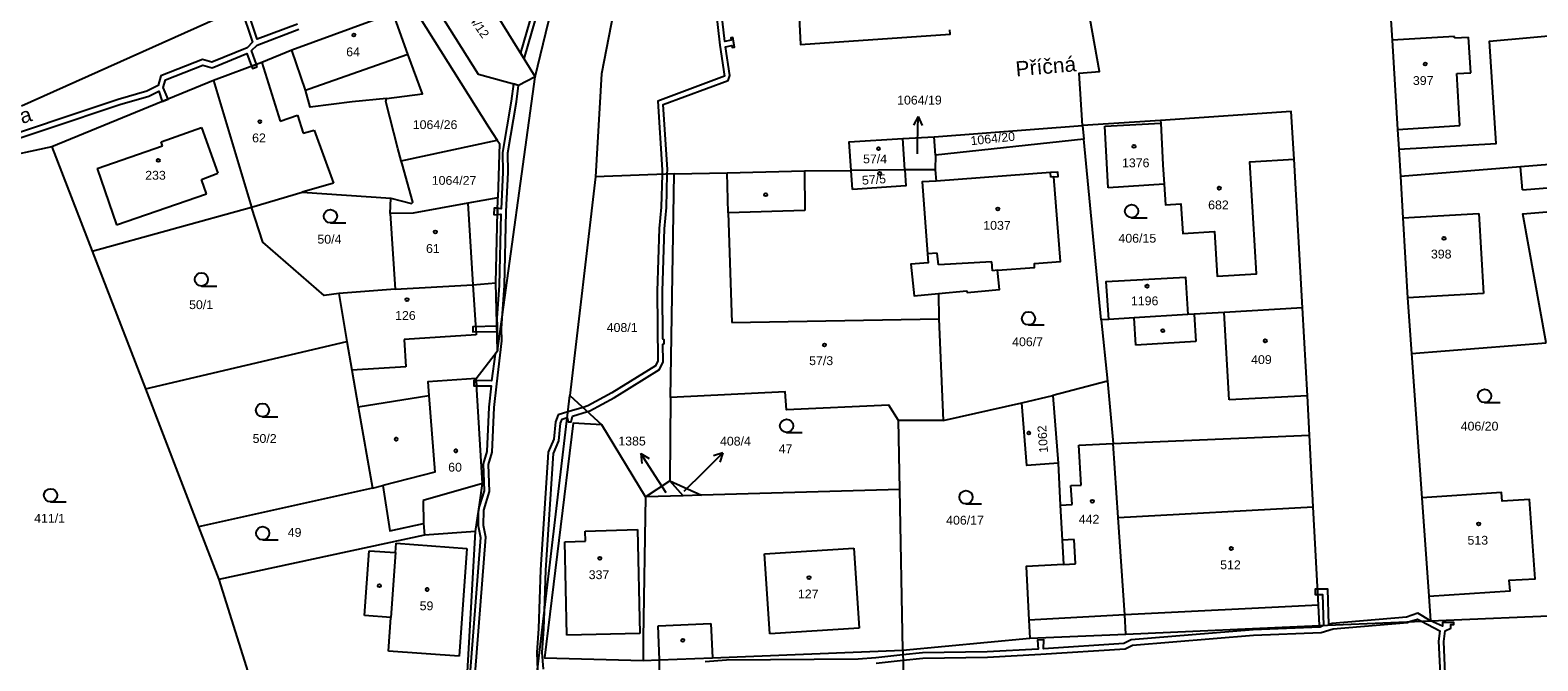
# Model space of a CAD drawing. Header units: metres. Extents: x -747283 to -746243, y -1022515 to -1021544.
# Tile 15 of 43: x -747016 to -746846, y -1021938 to -1021867. Entities that reach past the tile are written whole.
import ezdxf
from ezdxf.enums import TextEntityAlignment as Align

# ---------------------------------------------------------------- set-up
doc = ezdxf.new("R2010")
doc.units = ezdxf.units.M
doc.header["$MEASUREMENT"] = 0
for name, color, linetype in [('1', 251, 'CONTINUOUS'), ('1008', 251, 'CONTINUOUS'), ('1029', 251, 'CONTINUOUS'), ('18', 251, 'CONTINUOUS'), ('21800', 251, 'CONTINUOUS'), ('21900', 251, 'CONTINUOUS'), ('23700', 251, 'CONTINUOUS'), ('304', 251, 'CONTINUOUS'), ('402', 251, 'CONTINUOUS'), ('404', 251, 'CONTINUOUS')]:
    doc.layers.add(name, color=color, linetype=linetype)
doc.styles.add('Arial', font='arial.ttf', dxfattribs={"height": 1})
doc.styles.get("Standard").update_dxf_attribs({"font": 'arial.ttf'})

# ---------------------------------------------------------------- blocks, each defined once
blk = doc.blocks.new('4_02$0')
at = {"layer": '404', "linetype": 'Continuous'}
blk.add_circle((-0.01, 0), 0.175, dxfattribs=at)
blk = doc.blocks.new('1029$2')
at = {"layer": '1029', "color": 0, "linetype": 'Continuous'}
for p, q in [((0, 3), (-0.5, 2)), ((0, 0), (0, 3)), ((0, 3), (0.5, 2))]:
    blk.add_line(p, q, dxfattribs=at)
blk = doc.blocks.new('3_04$4')
at = {"layer": '304', "linetype": 'Continuous'}
blk.add_line((0.01, 0), (1.76, 0), dxfattribs=at)
blk.add_circle((0.01, 0.75), 0.75, dxfattribs=at)
blk = doc.blocks.new('$14')
at = {"layer": '1', "linetype": 'Continuous'}
for points in [[(-26.01, -60.015), (-26.16, -58.135), (-25.95, -55.475), (-25.89, -53.465), (-25.75, -48.815), (-24.87, -35.605), (-24.25, -34.165), (-24.07, -32.175), (-23.89, -31.725), (-23.31, -31.555), (-23.22, -32.045), (-22.87, -32.045), (-22.73, -31.385), (-21.02, -30.875), (-20.75, -30.795), (-17.95, -29.275), (-12.86, -26.095), (-12.47, -25.255), (-12.49, -23.255), (-12.36, -23.155), (-12.36, -22.755), (-12.49, -22.655), (-12.55, -17.225), (-12.32, -10.175), (-12.1, -7.785), (-11.99, -3.995), (-11.98, -3.485), (-12.45, 3.875), (-5.11, 6.615), (-4.93, 7.165), (-5.39, 10.425), (-4.68, 10.585), (-4.64, 10.355), (-4.39, 10.395), (-4.56, 11.465), (-4.81, 11.425), (-4.77, 11.175), (-5.47, 11.015), (-6.23, 17.635)], [(-25.49, 20.565), (-28.62, 9.735), (-28.2, 9.045), (-24.79, 20.845)], [(-6.83, 17.615), (-6.03, 10.615), (-5.53, 7.095), (-13.07, 4.275), (-12.58, -3.505), (-12.59, -4.015), (-12.7, -7.745), (-12.92, -10.135), (-13.15, -17.225), (-13.07, -25.135), (-13.32, -25.675), (-18.25, -28.755), (-20.99, -30.235), (-21.53, -30.395), (-23.23, -30.905), (-24.33, -31.225), (-24.65, -32.035), (-24.83, -34.005), (-25.47, -35.465), (-26.35, -48.795), (-26.55, -55.435), (-26.76, -58.135), (-26.68, -60.145)], [(-33.91, -62.965), (-32.54, -45.075), (-32.8, -43.765), (-32.77, -42.015), (-32.12, -39.935), (-32.24, -36.875), (-31.82, -35.475), (-31.6, -30.425), (-31.3, -27.715), (-30.7, -22.865), (-30.77, -21.485), (-30.69, -20.335), (-30.43, -16.605), (-30.21, -8.235), (-29.99, -3.815), (-30.04, -1.575), (-29.06, 4.185), (-28.82, 6.055), (-29.4, 6.215), (-29.66, 4.265), (-30.64, -1.535), (-30.59, -3.815), (-30.8, -7.915), (-31.19, -7.845), (-31.21, -8.575), (-30.82, -8.515), (-31.03, -16.585), (-31.29, -20.275), (-31.26, -21.185), (-31.19, -23.995), (-31.49, -24.385), (-31.87, -27.385), (-33.61, -27.355), (-33.57, -27.955), (-31.93, -27.975), (-32.2, -30.385), (-32.42, -35.375), (-32.84, -36.795), (-32.72, -39.855), (-33.28, -41.635), (-33.38, -42.285), (-33.4, -43.825), (-33.14, -45.115), (-34.48, -62.605)], [(76.05, -60.575), (75.88, -56.895), (76.02, -55.705), (76.69, -55.375), (76.69, -54.995), (77.03, -54.985), (77.02, -54.735), (77.02, -54.735), (75.74, -54.765), (75.74, -55.165), (74.39, -54.545), (72.95, -53.695), (71.65, -54.135), (63.23, -54.865), (62.87, -54.975), (62.74, -50.975), (61.59, -50.985), (61.31, -50.985), (61.31, -51.585), (61.63, -51.585), (62.16, -51.575), (62.27, -55.075), (61.89, -55.275), (54.32, -55.595), (40.51, -56.725), (39.67, -57.115), (30.57, -57.725), (30.62, -56.695), (29.9, -56.735), (29.97, -57.765), (24.21, -58.075), (16.88, -58.175), (14.68, -58.415), (11.6, -58.755), (9.61, -58.905), (-5.29, -59.005), (-7.7, -59.215)], [(11.66, -59.355), (14.69, -59.015), (16.92, -58.775), (24.23, -58.675), (30.29, -58.345), (39.83, -57.715), (40.67, -57.305), (54.36, -56.195), (61.99, -55.875), (63.35, -55.465), (71.77, -54.735), (72.01, -54.645), (72.89, -54.355), (73.35, -54.595), (75.42, -55.675), (75.28, -56.875), (75.46, -60.615)]]:
    blk.add_lwpolyline(points, dxfattribs=at)

msp = doc.modelspace()

# ---------------------------------------------------------------- linework, layer by layer
at = {"layer": '1029'}
for p, q in [((-746915.83, -1021880.53), (-746915.81, -1021879.3)), ((-746944.26, -1021918.9), (-746945.51, -1021916.98)), ((-746942.21, -1021918.73), (-746939.95, -1021916.49))]:
    msp.add_line(p, q, dxfattribs=at)
at = {"layer": '21800'}
for p, q in [((-746855.05, -1021867.25), (-746862.09, -1021867.67)), ((-746855.04, -1021867.4), (-746855.05, -1021867.25)), ((-746855.04, -1021867.4), (-746853.45, -1021867.3)), ((-746853.21, -1021871.35), (-746853.45, -1021867.3)), ((-746984.67, -1021873.18), (-746973.48, -1021869.24)), ((-746990.02, -1021870.17), (-746987.95, -1021876.82)), ((-746854.8, -1021871.44), (-746853.21, -1021871.35)), ((-746854.45, -1021877.33), (-746854.8, -1021871.44)), ((-746985.07, -1021873.32), (-746984.67, -1021873.18)), ((-747001.42, -1021879.16), (-746996.85, -1021877.54)), ((-746996.85, -1021877.54), (-746995.01, -1021882.73)), ((-746987.95, -1021876.82), (-746985.99, -1021876.14)), ((-746985.99, -1021876.14), (-746985.34, -1021878.2)), ((-746861.49, -1021877.75), (-746854.45, -1021877.33)), ((-747001.25, -1021879.63), (-747001.42, -1021879.16)), ((-746985.34, -1021878.2), (-746984.11, -1021877.85)), ((-746984.11, -1021877.85), (-746981.92, -1021883.83)), ((-747008.67, -1021882.17), (-747001.25, -1021879.63)), ((-747008.67, -1021882.17), (-747006.48, -1021888.56)), ((-746996.83, -1021883.42), (-746995.01, -1021882.73)), ((-746937.23, -1021887.2), (-746937.36, -1021882.67)), ((-746928.59, -1021882.46), (-746928.57, -1021886.94)), ((-746900.74, -1021883.17), (-746900.78, -1021882.65)), ((-746847.35, -1021884.58), (-746847.56, -1021881.99)), ((-746996.27, -1021885.06), (-746996.83, -1021883.42)), ((-746981.92, -1021883.83), (-746985.44, -1021884.87)), ((-746900.39, -1021883.14), (-746900.74, -1021883.17)), ((-746847.35, -1021884.58), (-746841.27, -1021884.09)), ((-747006.48, -1021888.56), (-746996.27, -1021885.06)), ((-746966.7, -1021886.12), (-746966.14, -1021895.37)), ((-746928.57, -1021886.94), (-746937.23, -1021887.2)), ((-746937.23, -1021887.2), (-746936.84, -1021899.63)), ((-746860.89, -1021887.75), (-746852.3, -1021887.26)), ((-746852.3, -1021887.26), (-746851.78, -1021896.35)), ((-746913.58, -1021891.78), (-746914.69, -1021891.83)), ((-746913.45, -1021893.09), (-746913.58, -1021891.78)), ((-746907.4, -1021892.75), (-746913.45, -1021893.09)), ((-746907.32, -1021893.75), (-746907.4, -1021892.75)), ((-746906.75, -1021893.71), (-746907.32, -1021893.75)), ((-746966.14, -1021895.37), (-746965.77, -1021901.02)), ((-746851.78, -1021896.35), (-746860.37, -1021896.84)), ((-746936.84, -1021899.63), (-746913.4, -1021899.19)), ((-746891.1, -1021902.19), (-746891.29, -1021899.1)), ((-746884.5, -1021898.69), (-746884.32, -1021901.78)), ((-746880.54, -1021908.39), (-746881.11, -1021898.48)), ((-746965.77, -1021901.02), (-746973.92, -1021901.55)), ((-746973.92, -1021901.55), (-746973.72, -1021904.62)), ((-746884.32, -1021901.78), (-746891.1, -1021902.19)), ((-746973.72, -1021904.62), (-746979.82, -1021905.02)), ((-746979.1, -1021909.17), (-746971.12, -1021907.88)), ((-746871.7, -1021907.93), (-746880.54, -1021908.39)), ((-746897.57, -1021913.52), (-746893.67, -1021913.31)), ((-746897.31, -1021918.02), (-746897.57, -1021913.52)), ((-746965.06, -1021917.86), (-746971.75, -1021919.75)), ((-746898.45, -1021918.08), (-746897.31, -1021918.02)), ((-746898.33, -1021920.23), (-746898.45, -1021918.08)), ((-746971.75, -1021919.75), (-746971.71, -1021922.38)), ((-746899.67, -1021920.31), (-746898.33, -1021920.23)), ((-746893.1, -1021921.71), (-746871.04, -1021920.5)), ((-746953.42, -1021923.23), (-746947.5, -1021923.06)), ((-746953.39, -1021924.38), (-746953.42, -1021923.23)), ((-746947.5, -1021923.06), (-746947.25, -1021934.82)), ((-746978.41, -1021932.8), (-746977.87, -1021925.45)), ((-746977.87, -1021925.45), (-746974.9, -1021925.66)), ((-746974.9, -1021925.66), (-746974.82, -1021924.6)), ((-746974.82, -1021924.6), (-746966.81, -1021925.22)), ((-746966.81, -1021925.22), (-746967.68, -1021937.4)), ((-746955.74, -1021924.44), (-746953.39, -1021924.38)), ((-746955.5, -1021935), (-746955.74, -1021924.44)), ((-746933.12, -1021925.8), (-746923.03, -1021925.15)), ((-746923.03, -1021925.15), (-746922.43, -1021934.22)), ((-746898.09, -1021924.17), (-746899.44, -1021924.25)), ((-746897.93, -1021926.92), (-746898.09, -1021924.17)), ((-746974.9, -1021925.66), (-746975.42, -1021933.01)), ((-746932.53, -1021934.87), (-746933.12, -1021925.8)), ((-746899.28, -1021927), (-746897.93, -1021926.92)), ((-746870.45, -1021931.61), (-746892.37, -1021932.72)), ((-746975.42, -1021933.01), (-746978.41, -1021932.8)), ((-746975.7, -1021936.81), (-746975.42, -1021933.01)), ((-746945.15, -1021933.95), (-746939.19, -1021933.68)), ((-746945, -1021937.81), (-746945.15, -1021933.95)), ((-746939.19, -1021933.68), (-746939.03, -1021937.57)), ((-746892.37, -1021932.72), (-746903.22, -1021933.32)), ((-746947.25, -1021934.82), (-746955.5, -1021935)), ((-746922.43, -1021934.22), (-746932.53, -1021934.87)), ((-746967.68, -1021937.4), (-746975.7, -1021936.81))]:
    msp.add_line(p, q, dxfattribs=at)
at = {"layer": '21900'}
for p, q in [((-747017.2, -1021875.1), (-746993.72, -1021864.55)), ((-746975.15, -1021864.6), (-746986.62, -1021868.8)), ((-746995.5, -1021872.23), (-747013.78, -1021879.73)), ((-746995.5, -1021872.23), (-746991.18, -1021886.56)), ((-746913.93, -1021878.58), (-746897.14, -1021877.33)), ((-746888.31, -1021876.74), (-746897.14, -1021877.33)), ((-746897.14, -1021877.33), (-746897, -1021878.87)), ((-746894.61, -1021877.38), (-746888.29, -1021877.04)), ((-746894.23, -1021884.37), (-746894.61, -1021877.38)), ((-746888.31, -1021876.74), (-746888.29, -1021877.04)), ((-746974.24, -1021881.3), (-746963.37, -1021878.96)), ((-746917.49, -1021878.8), (-746913.93, -1021878.58)), ((-746917.25, -1021882.35), (-746917.49, -1021878.8)), ((-746913.78, -1021880.68), (-746913.93, -1021878.58)), ((-746897, -1021878.87), (-746913.78, -1021880.68)), ((-746895.02, -1021899.31), (-746897, -1021878.87)), ((-747013.78, -1021879.73), (-747023.58, -1021881.83)), ((-747013.78, -1021879.73), (-747009.22, -1021891.54)), ((-746913.78, -1021880.68), (-746913.8, -1021882.32)), ((-746872.23, -1021897.94), (-746873.21, -1021881.13)), ((-746861.36, -1021879.98), (-746861.17, -1021883.08)), ((-746943.34, -1021882.8), (-746952.27, -1021883.14)), ((-746943.76, -1021908.11), (-746943.34, -1021882.8)), ((-746917.25, -1021882.35), (-746923.33, -1021882.41)), ((-746923.19, -1021884.57), (-746923.33, -1021882.41)), ((-746913.8, -1021882.32), (-746917.25, -1021882.35)), ((-746913.8, -1021882.32), (-746913.72, -1021883.6)), ((-746952.27, -1021883.14), (-746955.15, -1021907.87)), ((-746887.9, -1021883.97), (-746894.23, -1021884.37)), ((-746975.5, -1021887.27), (-746975.42, -1021885.53)), ((-746963.53, -1021895.11), (-746963.3, -1021885.5)), ((-747009.22, -1021891.54), (-746991.18, -1021886.56)), ((-746975.5, -1021887.27), (-746974.93, -1021895.85)), ((-747009.22, -1021891.54), (-747003.2, -1021907.14)), ((-746974.93, -1021895.85), (-746981.32, -1021896.34)), ((-746981.32, -1021896.34), (-746980.38, -1021901.75)), ((-746963.33, -1021902.83), (-746963.53, -1021895.11)), ((-746894.18, -1021899.27), (-746895.02, -1021899.31)), ((-746895.02, -1021899.31), (-746894.32, -1021906.24)), ((-747003.2, -1021907.14), (-746980.38, -1021901.75)), ((-746965.76, -1021905.95), (-746963.33, -1021902.83)), ((-746859.92, -1021903.11), (-746844.67, -1021901.92)), ((-746859.92, -1021903.11), (-746858.75, -1021919.47)), ((-746894.32, -1021906.24), (-746900.51, -1021907.88)), ((-746894.32, -1021906.24), (-746893.67, -1021913.31)), ((-747003.2, -1021907.14), (-746997.18, -1021922.74)), ((-746955.15, -1021907.87), (-746951.54, -1021911.21)), ((-746943.76, -1021908.11), (-746943.84, -1021917.53)), ((-746904, -1021908.73), (-746900.51, -1021907.88)), ((-746900.51, -1021907.88), (-746899.88, -1021915.55)), ((-746912.92, -1021910.73), (-746904, -1021908.73)), ((-746946.6, -1021919.36), (-746951.54, -1021911.21)), ((-746917.82, -1021918.52), (-746917.97, -1021910.71)), ((-746912.92, -1021910.73), (-746917.97, -1021910.71)), ((-746893.67, -1021913.31), (-746871.47, -1021912.38)), ((-746977.51, -1021918.37), (-746997.18, -1021922.74)), ((-746977.51, -1021918.37), (-746976.34, -1021918.07)), ((-746946.6, -1021919.36), (-746943.84, -1021917.53)), ((-746943.84, -1021917.53), (-746940.25, -1021919.16)), ((-746942.33, -1021919.23), (-746943.84, -1021917.53)), ((-746917.82, -1021918.52), (-746940.25, -1021919.16)), ((-746917.47, -1021936.72), (-746917.82, -1021918.52)), ((-746942.33, -1021919.23), (-746946.6, -1021919.36)), ((-746940.25, -1021919.16), (-746942.33, -1021919.23)), ((-746858.75, -1021919.47), (-746857.95, -1021930.58)), ((-746997.18, -1021922.74), (-746994.88, -1021928.7)), ((-746971.6, -1021923.7), (-746994.88, -1021928.7)), ((-746965.83, -1021923.26), (-746971.6, -1021923.7)), ((-746966.92, -1021942.16), (-746965.83, -1021923.26)), ((-746994.88, -1021928.7), (-746990.33, -1021943.21)), ((-746857.95, -1021930.58), (-746857.75, -1021933.38)), ((-746892.23, -1021934.89), (-746870.33, -1021933.93)), ((-746870.33, -1021933.93), (-746857.75, -1021933.38)), ((-746857.75, -1021933.38), (-746839.07, -1021932.58)), ((-746917.47, -1021936.72), (-746903.1, -1021935.35)), ((-746903.1, -1021935.35), (-746892.23, -1021934.89)), ((-746946.87, -1021937.88), (-746945, -1021937.81))]:
    msp.add_line(p, q, dxfattribs=at)
for points in [[(-746867.82, -1021764.98), (-746880.68, -1021775.51), (-746890.2, -1021784.3), (-746898.2, -1021791.99), (-746930.28, -1021826.31), (-746947.82, -1021852.02), (-746951.56, -1021871.47), (-746952.27, -1021883.14)], [(-746963.33, -1021902.83), (-746959.09, -1021871.82), (-746953.88, -1021850.29), (-746940.54, -1021826.94)], [(-746959.09, -1021871.82), (-746960.96, -1021872.78), (-746965.48, -1021871.54), (-746971.74, -1021861.63), (-746967.14, -1021858.74), (-746959.09, -1021871.82)], [(-746929.54, -1021858.24), (-746929.04, -1021868.13), (-746912.11, -1021866.96), (-746912.15, -1021866.5)], [(-746975.15, -1021864.6), (-746972.94, -1021863.86), (-746964.35, -1021877.48), (-746963.37, -1021878.96)], [(-746862.35, -1021863.61), (-746862.09, -1021867.67), (-746861.49, -1021877.75), (-746861.36, -1021879.98)], [(-746975.91, -1021874.25), (-746971.84, -1021873.74), (-746973.48, -1021869.24), (-746975.15, -1021864.6)], [(-746897.14, -1021877.33), (-746897.53, -1021871.39), (-746895.22, -1021871.2), (-746896.29, -1021865.31)], [(-746861.36, -1021879.98), (-746850.34, -1021879.36), (-746851.1, -1021867.75), (-746837.28, -1021866.54), (-746836.68, -1021871.52), (-746831.1, -1021871.01)], [(-746986.62, -1021868.8), (-746990.02, -1021870.17), (-746995.5, -1021872.23)], [(-746975.91, -1021874.25), (-746979.8, -1021874.64), (-746984.55, -1021875.25), (-746985.07, -1021873.32), (-746986.62, -1021868.8)], [(-746974.24, -1021881.3), (-746974.63, -1021879.92), (-746975.98, -1021874.58), (-746975.91, -1021874.25)], [(-746873.21, -1021881.13), (-746873.52, -1021875.74), (-746888.31, -1021876.74)], [(-746888.29, -1021877.04), (-746888.04, -1021881.76), (-746887.9, -1021883.97)], [(-746963.37, -1021878.96), (-746963.12, -1021879.34), (-746963.3, -1021885.5)], [(-746923.33, -1021882.41), (-746923.55, -1021879.18), (-746917.49, -1021878.8)], [(-746887.9, -1021883.97), (-746887.75, -1021886.31), (-746886, -1021886.2), (-746885.79, -1021889.54), (-746882.21, -1021889.31), (-746881.9, -1021894.36), (-746877.45, -1021894.09), (-746878.21, -1021881.43), (-746873.21, -1021881.13)], [(-746829.22, -1021880.51), (-746841.48, -1021881.5), (-746847.56, -1021881.99), (-746861.17, -1021883.08)], [(-746975.42, -1021885.53), (-746973.08, -1021886.15), (-746972.91, -1021886), (-746974.14, -1021881.65), (-746974.24, -1021881.3)], [(-746943.34, -1021882.8), (-746937.36, -1021882.67), (-746928.59, -1021882.46), (-746923.33, -1021882.41)], [(-746917.25, -1021882.35), (-746917.13, -1021884.16), (-746923.19, -1021884.57)], [(-746913.45, -1021896.35), (-746910.24, -1021896.04), (-746910.21, -1021896.22), (-746906.54, -1021895.87), (-746906.75, -1021893.71), (-746902.56, -1021893.39), (-746902.59, -1021892.94), (-746899.64, -1021892.72), (-746900.39, -1021883.14), (-746899.89, -1021883.1), (-746899.93, -1021882.58), (-746900.78, -1021882.65), (-746913.72, -1021883.6)], [(-746913.72, -1021883.6), (-746915.3, -1021883.71), (-746914.69, -1021891.83), (-746914.61, -1021892.86), (-746916.56, -1021893.03), (-746916.2, -1021896.61), (-746913.45, -1021896.35)], [(-746861.17, -1021883.08), (-746860.89, -1021887.75), (-746860.37, -1021896.84), (-746859.92, -1021903.11)], [(-746991.18, -1021886.56), (-746985.44, -1021884.87), (-746975.42, -1021885.53)], [(-746963.3, -1021885.5), (-746966.7, -1021886.12), (-746972.9, -1021887.24), (-746975.5, -1021887.27)], [(-746844.67, -1021901.92), (-746847.31, -1021887.33), (-746828.18, -1021885.72)], [(-746981.32, -1021896.34), (-746982.97, -1021896.57), (-746989.91, -1021890.54), (-746991.18, -1021886.56)], [(-746894.18, -1021899.27), (-746894.47, -1021894.99), (-746885.48, -1021894.48), (-746885.24, -1021898.72)], [(-746974.93, -1021895.85), (-746966.14, -1021895.37), (-746963.53, -1021895.11)], [(-746913.45, -1021896.35), (-746913.4, -1021899.19), (-746912.92, -1021910.73)], [(-746872.23, -1021897.94), (-746881.11, -1021898.48), (-746884.5, -1021898.69), (-746885.24, -1021898.72)], [(-746871.47, -1021912.38), (-746871.7, -1021907.93), (-746872.23, -1021897.94)], [(-746885.24, -1021898.72), (-746891.29, -1021899.1), (-746894.18, -1021899.27)], [(-746980.38, -1021901.75), (-746979.82, -1021905.02), (-746979.1, -1021909.17), (-746977.51, -1021918.37)], [(-746965.76, -1021905.95), (-746971.24, -1021906.32), (-746971.12, -1021907.88), (-746970.44, -1021916.56), (-746976.34, -1021918.07)], [(-746965.83, -1021923.26), (-746965.35, -1021919.99), (-746965.06, -1021917.86), (-746965.76, -1021905.95)], [(-746960.15, -1021958.55), (-746959.6, -1021945.62), (-746955.15, -1021907.87)], [(-746917.97, -1021910.71), (-746919.05, -1021908.97), (-746930.65, -1021909.5), (-746930.78, -1021907.46), (-746943.76, -1021908.11)], [(-746899.88, -1021915.55), (-746903.43, -1021915.81), (-746904, -1021908.73)], [(-746951.54, -1021911.21), (-746954.8, -1021911.03), (-746958.02, -1021937.58), (-746946.87, -1021937.88)], [(-746892.23, -1021934.89), (-746892.37, -1021932.72), (-746893.1, -1021921.71), (-746893.67, -1021913.31)], [(-746870.33, -1021933.93), (-746870.45, -1021931.61), (-746871.04, -1021920.5), (-746871.47, -1021912.38)], [(-746899.88, -1021915.55), (-746899.67, -1021920.31), (-746899.44, -1021924.25), (-746899.28, -1021927), (-746903.53, -1021927.25), (-746903.22, -1021933.32), (-746903.1, -1021935.35)], [(-746976.34, -1021918.07), (-746975.55, -1021923.22), (-746971.71, -1021922.38), (-746971.6, -1021923.7)], [(-746946.6, -1021919.36), (-746946.85, -1021935.34), (-746946.87, -1021937.88)], [(-746857.95, -1021930.58), (-746848.75, -1021930.01), (-746848.85, -1021928.77), (-746845.92, -1021928.62), (-746846.55, -1021919.66), (-746849.64, -1021919.84), (-746849.72, -1021918.86), (-746858.75, -1021919.47)], [(-746945, -1021937.81), (-746939.03, -1021937.57), (-746917.47, -1021936.72)], [(-746917.47, -1021936.72), (-746917.34, -1021943.45), (-746944.94, -1021944.78), (-746945, -1021937.81)]]:
    msp.add_lwpolyline(points, dxfattribs=at)
at = {"layer": '23700'}
for points in [[(-746992.39, -1021863.95), (-746991.07, -1021867.87), (-746991.69, -1021868.51), (-746995.66, -1021870.14), (-746996.72, -1021869.84), (-747001.43, -1021871.71), (-747001.74, -1021872.8), (-747003.03, -1021873.43), (-747006.27, -1021874.37), (-747022.23, -1021879.7)], [(-746985.97, -1021865.84), (-746990.54, -1021867.56), (-746991.84, -1021863.7)], [(-747022.33, -1021880.37), (-747006.09, -1021874.95), (-747002.81, -1021873.99), (-747001.66, -1021873.43), (-747001.28, -1021874.6), (-747000.63, -1021874.33), (-747001.17, -1021873), (-747000.93, -1021872.15), (-746996.68, -1021870.48), (-746995.62, -1021870.78), (-746991.7, -1021869.16), (-746991.19, -1021870.61), (-746990.63, -1021870.4), (-746991.17, -1021868.83), (-746990.56, -1021868.21), (-746985.83, -1021866.42)]]:
    msp.add_lwpolyline(points, dxfattribs=at)
for points in [[(-746990.53, -1021870.68), (-746990.63, -1021870.4), (-746991.19, -1021870.61), (-746991.09, -1021870.88), (-746990.53, -1021870.68)], [(-746963.35, -1021887.41), (-746963.33, -1021886.68), (-746963.73, -1021886.67), (-746963.75, -1021887.4), (-746963.35, -1021887.41)], [(-746963.39, -1021900.62), (-746963.4, -1021900.02), (-746966.15, -1021900.09), (-746966.13, -1021900.69), (-746963.39, -1021900.62)], [(-746965.71, -1021906.79), (-746965.75, -1021906.19), (-746966.03, -1021906.19), (-746966.03, -1021906.79), (-746965.71, -1021906.79)]]:
    msp.add_lwpolyline(points, close=True, dxfattribs=at)

# ---------------------------------------------------------------- block references
at = {"layer": '1029'}
for p, rotation in [((-746915.81, -1021879.3), 359), ((-746945.51, -1021916.98), 33), ((-746939.95, -1021916.49), 315)]:
    msp.add_blockref('1029$2', p, dxfattribs=dict(at, rotation=rotation))
at = {"layer": '23700'}
msp.add_blockref('$14', (-746932.14, -1021878.83), dxfattribs=at)
at = {"layer": '304'}
for p in [(-746891.6, -1021887.77), (-746982.27, -1021888.34), (-746996.87, -1021895.49), (-746903.26, -1021899.9), (-746851.65, -1021908.68), (-746989.95, -1021910.28), (-746930.64, -1021912.07), (-747013.93, -1021919.93), (-746910.34, -1021920.15), (-746989.93, -1021924.23)]:
    msp.add_blockref('3_04$4', p, dxfattribs=at)
at = {"layer": '402'}
for p in [(-746932.98, -1021885.15), (-746888.05, -1021900.55), (-746974.81, -1021912.83), (-746976.7, -1021929.42), (-746942.37, -1021935.59)]:
    msp.add_blockref('4_02$0', p, dxfattribs=at)
at = {"layer": '404'}
for p in [(-746979.59, -1021867.08), (-746858.35, -1021870.36), (-746990.24, -1021876.87), (-747001.72, -1021881.27), (-746920.22, -1021879.95), (-746891.31, -1021879.68), (-746920.09, -1021882.74), (-746881.66, -1021884.41), (-746906.72, -1021886.77), (-746970.38, -1021889.37), (-746856.23, -1021890.09), (-746889.83, -1021895.5), (-746973.58, -1021897.03), (-746876.45, -1021901.69), (-746926.34, -1021902.16), (-746903.21, -1021912.14), (-746968.05, -1021914.15), (-746896.03, -1021919.86), (-746852.31, -1021922.42), (-746880.3, -1021925.2), (-746951.76, -1021926.32), (-746928.08, -1021928.5), (-746971.29, -1021929.84)]:
    msp.add_blockref('4_02$0', p, dxfattribs=at)

# ---------------------------------------------------------------- texts
at = {"layer": '1008'}
for s, rotation, p in [('Příčná', 5, (-746901.3, -1021870.62)), ('Jungmannova', 17, (-747023.27, -1021878.13))]:
    msp.add_text(s, height=1.7, rotation=rotation, dxfattribs=at).set_placement(p, align=Align.MIDDLE_CENTER)
at = {"layer": '18', "style": 'Arial'}
for s, rotation, p in [('1064/12', 305, (-746966.73, -1021865.64)), ('57/5', 4, (-746920.69, -1021884.23)), ('1062', 94, (-746900.85, -1021912.76))]:
    msp.add_text(s, height=1, rotation=rotation, dxfattribs=at).set_placement(p, align=Align.BOTTOM_CENTER)
for s, p in [('64', (-746979.69, -1021869.78)), ('1064/26', (-746970.41, -1021878.02)), ('1376', (-746891.12, -1021882.35)), ('1064/27', (-746968.26, -1021884.33)), ('682', (-746881.76, -1021887.11)), ('406/15', (-746890.94, -1021890.88)), ('1196', (-746890.11, -1021897.97)), ('406/7', (-746903.36, -1021902.6)), ('57/3', (-746926.72, -1021904.74)), ('409', (-746876.9, -1021904.62)), ('1385', (-746948.12, -1021913.84)), ('408/4', (-746936.42, -1021913.85))]:
    msp.add_text(s, height=1, dxfattribs=at).set_placement(p, align=Align.BOTTOM_CENTER)
for s, p in [('397', (-746858.59, -1021872.23)), ('1064/19', (-746915.6, -1021874.44)), ('62', (-746990.34, -1021878.72)), ('57/4', (-746920.62, -1021881.1)), ('233', (-747002.05, -1021882.95)), ('50/4', (-746982.37, -1021890.19)), ('1037', (-746906.82, -1021888.62)), ('61', (-746970.66, -1021891.24)), ('398', (-746856.55, -1021891.87)), ('50/1', (-746996.89, -1021897.6)), ('126', (-746973.77, -1021898.82)), ('408/1', (-746949.24, -1021900.19)), ('406/20', (-746852.21, -1021911.35)), ('50/2', (-746989.7, -1021912.75)), ('47', (-746930.75, -1021913.92)), ('60', (-746968.15, -1021916)), ('411/1', (-747014.03, -1021921.78)), ('406/17', (-746910.44, -1021922)), ('442', (-746896.4, -1021921.89)), ('49', (-746986.31, -1021923.38)), ('513', (-746852.41, -1021924.27)), ('512', (-746880.4, -1021927.05)), ('337', (-746951.86, -1021928.17)), ('127', (-746928.18, -1021930.35)), ('59', (-746971.38, -1021931.69))]:
    msp.add_text(s, height=1, dxfattribs=at).set_placement(p, align=Align.MIDDLE_CENTER)
msp.add_text('1064/20', height=1, rotation=6, dxfattribs=at).set_placement((-746909.73, -1021879.85), align=Align.BOTTOM_LEFT)

doc.saveas('drawing.dxf')
